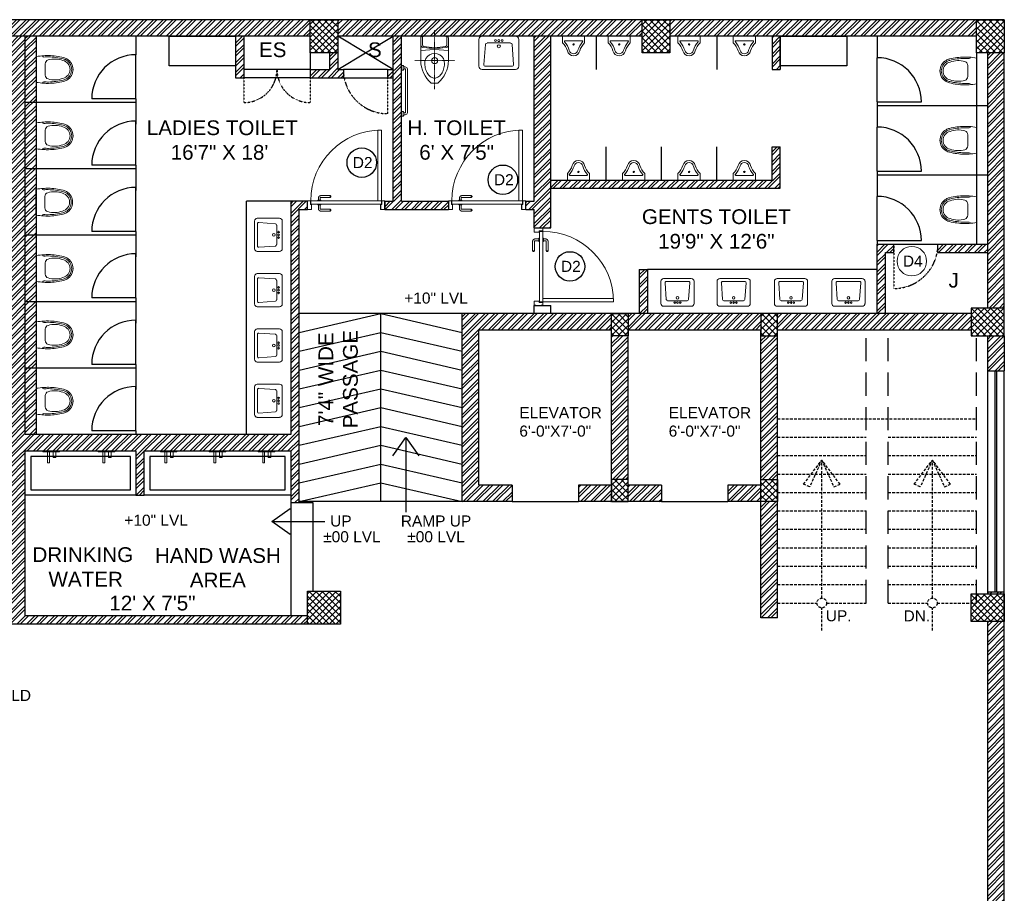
# Model space of a CAD drawing. Header units: inches. Extents: x 105152 to 158499, y 12149 to 30915.
# Tile 102 of 256: x 128250 to 128784, y 17878 to 18352. Entities that reach past the tile are written whole.
import ezdxf

# ---------------------------------------------------------------- set-up
doc = ezdxf.new("R2010")
doc.units = ezdxf.units.IN
doc.header["$MEASUREMENT"] = 0
doc.linetypes.add('CENTER', pattern=[50.8, 31.75, -6.35, 6.35, -6.35])
doc.linetypes.add('HIDDEN', pattern=[0.375, 0.25, -0.125])
doc.layers.add('PD_025_TEXT', color=61, linetype='Continuous')
doc.layers.add('PD_BASE', color=8, linetype='Continuous', transparency=0.5)
doc.layers.add('PD_DOOR', color=42, linetype='Continuous', lineweight=25)
doc.styles.get("Standard").update_dxf_attribs({"font": 'arial.ttf', "height": 6})
doc.styles.add('style1', font='arial.ttf', dxfattribs={"height": 500})
doc.styles.add('STYLE3', font='romans.shx', dxfattribs={"height": 4})
doc.dimstyles.new('ISO-10', dxfattribs={"dimtxt": 6, "dimasz": 0.5, "dimexe": 1.25, "dimexo": 0.625, "dimtad": 1, "dimtoh": 1, "dimdec": 1, "dimlunit": 4, "dimtxsty": 'Standard', "dimblk": 'ARCHTICK', "dimcen": 2.5, "dimclrt": 3, "dimadec": 0, "dimazin": 0, "dimtfac": 1, "dimtdec": 1, "dimtmove": 1, "dimatfit": 3, "dimfxl": 1, "dimarcsym": 0})
pattern_1 = [(45, (154797.4604, 36231.8138), (-2.65165043, 2.65165043), []), (45, (154799.228, 36231.8138), (-2.65165043, 2.65165043), [])]
pattern_2 = [(45, (273111.2745, 44121.918), (-1.767766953, 1.767766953), []), (135, (273111.2745, 44121.918), (-1.767766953, -1.767766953), [])]

# ---------------------------------------------------------------- blocks, each defined once
blk = doc.blocks.new('door 1')
at = {"layer": 'PD_DOOR', "color": 251, "lineweight": 5}
for p, q in [((159756, 15338), (159696, 15338)), ((159696, 15338), (159696, 15313)), ((159696, 15313), (159696, 15338)), ((159696, 15338), (159756, 15338)), ((159696, 15213), (159696, 15338)), ((159696, 15313), (159698, 15313)), ((159698, 15313), (159696, 15313)), ((159698, 15313), (159698, 15336)), ((159698, 15336), (159754, 15336)), ((159754, 15336), (159698, 15336)), ((159698, 15336), (159698, 15313)), ((159754, 15268), (159739, 15268)), ((159739, 15268), (159739, 15215)), ((159739, 15215), (159739, 15268)), ((159739, 15268), (159754, 15268)), ((159741, 15213), (159741, 15266)), ((159741, 15266), (159756, 15266)), ((159756, 15266), (159741, 15266)), ((159741, 15266), (159741, 15213)), ((160748, 15263), (159744, 15263)), ((159744, 15263), (159744, 15213)), ((160748, 15263), (159744, 15263)), ((159744, 15263), (159744, 15213)), ((159754, 15336), (159754, 15268)), ((159754, 15268), (159754, 15336)), ((159756, 15266), (159756, 15338)), ((159756, 15338), (159756, 15266)), ((160473, 15356), (160473, 15360)), ((160473, 15360), (160473, 15356)), ((160603, 15360), (160473, 15360)), ((160473, 15360), (160473, 15336)), ((160473, 15360), (160473, 15360)), ((160473, 15335), (160473, 15360)), ((160473, 15335), (160473, 15339)), ((160473, 15339), (160473, 15335)), ((160473, 15336), (160473, 15335)), ((160473, 15335), (160603, 15335)), ((160605, 15273), (160605, 15263)), ((160622, 15273), (160605, 15273)), ((160605, 15273), (160622, 15273)), ((160650, 15263), (160605, 15263)), ((160605, 15263), (160650, 15263)), ((160615, 15323), (160615, 15273)), ((160640, 15273), (160615, 15273)), ((160615, 15273), (160622, 15273)), ((160618, 15268), (160618, 15263)), ((160638, 15268), (160618, 15268)), ((160618, 15268), (160638, 15268)), ((160638, 15263), (160618, 15263)), ((160618, 15263), (160638, 15263)), ((160622, 15273), (160625, 15273)), ((160625, 15273), (160628, 15273)), ((160628, 15273), (160631, 15273)), ((160628, 15273), (160650, 15273)), ((160631, 15273), (160634, 15273)), ((160634, 15273), (160640, 15273)), ((160650, 15273), (160634, 15273)), ((160638, 15263), (160638, 15268)), ((160640, 15273), (160640, 15323)), ((160650, 15263), (160650, 15273)), ((160796, 15338), (160736, 15338)), ((160736, 15338), (160736, 15266)), ((160736, 15266), (160736, 15338)), ((160736, 15338), (160796, 15338)), ((160736, 15266), (160751, 15266)), ((160751, 15266), (160736, 15266)), ((160738, 15268), (160738, 15336)), ((160738, 15336), (160794, 15336)), ((160794, 15336), (160738, 15336)), ((160738, 15336), (160738, 15268)), ((160753, 15268), (160738, 15268)), ((160738, 15268), (160753, 15268)), ((160748, 15213), (160748, 15263)), ((160748, 15263), (160748, 15213)), ((160751, 15266), (160751, 15213)), ((160751, 15213), (160751, 15266)), ((160753, 15215), (160753, 15268)), ((160753, 15268), (160753, 15215)), ((160794, 15336), (160794, 15313)), ((160794, 15313), (160794, 15336)), ((160794, 15313), (160796, 15313)), ((160796, 15313), (160794, 15313)), ((160796, 15313), (160796, 15338)), ((160796, 15338), (160796, 15313)), ((160796, 15338), (160796, 15213)), ((159698, 15238), (159696, 15238)), ((159696, 15238), (159696, 15213)), ((159696, 15213), (159696, 15238)), ((159696, 15238), (159698, 15238)), ((159696, 15213), (159741, 15213)), ((159741, 15213), (159696, 15213)), ((159696, 15213), (159744, 15213)), ((159744, 15213), (159696, 15213)), ((159698, 15215), (159698, 15238)), ((159698, 15238), (159698, 15215)), ((159739, 15215), (159698, 15215)), ((159698, 15215), (159739, 15215)), ((159794, 15213), (159744, 15213)), ((159744, 15213), (159744, 14209)), ((159744, 15213), (160748, 15213)), ((159744, 15213), (159794, 15213)), ((159744, 15213), (159794, 15213)), ((159794, 15213), (159744, 15213)), ((159794, 14209), (159794, 15213)), ((159794, 15213), (160748, 15213)), ((159794, 15213), (160748, 15213)), ((160748, 15213), (159794, 15213)), ((160473, 15165), (160473, 15161)), ((160473, 15161), (160473, 15165)), ((160603, 15165), (160473, 15165)), ((160473, 15165), (160473, 15141)), ((160473, 15165), (160473, 15165)), ((160473, 15140), (160473, 15165)), ((160473, 15144), (160473, 15140)), ((160473, 15140), (160473, 15144)), ((160473, 15141), (160473, 15140)), ((160473, 15140), (160603, 15140)), ((160605, 15213), (160605, 15203)), ((160605, 15213), (160650, 15213)), ((160639, 15213), (160605, 15213)), ((160605, 15203), (160650, 15203)), ((160650, 15203), (160605, 15203)), ((160615, 15203), (160615, 15178)), ((160615, 15203), (160640, 15203)), ((160640, 15203), (160615, 15203)), ((160618, 15213), (160618, 15208)), ((160618, 15213), (160638, 15213)), ((160618, 15213), (160618, 15213)), ((160638, 15213), (160618, 15213)), ((160618, 15208), (160638, 15208)), ((160638, 15208), (160618, 15208)), ((160638, 15208), (160638, 15213)), ((160650, 15213), (160639, 15213)), ((160640, 15178), (160640, 15203)), ((160650, 15203), (160650, 15213)), ((160748, 15213), (160796, 15213)), ((160796, 15213), (160748, 15213)), ((160751, 15213), (160796, 15213)), ((160796, 15213), (160751, 15213)), ((160794, 15215), (160753, 15215)), ((160753, 15215), (160794, 15215)), ((160796, 15238), (160794, 15238)), ((160794, 15238), (160794, 15215)), ((160794, 15215), (160794, 15238)), ((160794, 15238), (160796, 15238)), ((160796, 15213), (160796, 15238)), ((160796, 15238), (160796, 15213)), ((159744, 14209), (159794, 14209))]:
    blk.add_line(p, q, dxfattribs=at)
at = {"layer": 'PD_DOOR', "color": 251, "lineweight": 5, "flags": 128}
for points in [[(160460, 15348), (160460, 15348), (160460, 15349), (160461, 15349), (160461, 15350), (160461, 15350), (160461, 15351), (160461, 15351), (160461, 15352), (160461, 15352), (160461, 15353), (160462, 15353), (160462, 15353), (160462, 15354), (160462, 15354), (160463, 15355), (160463, 15355), (160463, 15356), (160464, 15356), (160464, 15356), (160464, 15357), (160465, 15357), (160465, 15357), (160465, 15358), (160466, 15358), (160466, 15358), (160467, 15358), (160467, 15359), (160467, 15359), (160468, 15359), (160468, 15359), (160469, 15359), (160469, 15360), (160470, 15360), (160470, 15360), (160471, 15360), (160471, 15360), (160472, 15360), (160472, 15360), (160473, 15360), (160473, 15360)], [(160473, 15335), (160472, 15335), (160472, 15335), (160471, 15335), (160471, 15335), (160470, 15335), (160470, 15336), (160469, 15336), (160469, 15336), (160469, 15336), (160468, 15336), (160468, 15336), (160467, 15337), (160467, 15337), (160466, 15337), (160466, 15337), (160465, 15338), (160465, 15338), (160465, 15338), (160464, 15339), (160464, 15339), (160464, 15339), (160463, 15340), (160463, 15340), (160463, 15340), (160462, 15341), (160462, 15341), (160462, 15342), (160462, 15342), (160461, 15343), (160461, 15343), (160461, 15344), (160461, 15344), (160461, 15345), (160461, 15345), (160461, 15346), (160461, 15346), (160460, 15347), (160460, 15347), (160460, 15348), (160460, 15348)], [(160640, 15323), (160640, 15324), (160640, 15326), (160640, 15327), (160640, 15329), (160640, 15330), (160639, 15332), (160639, 15333), (160639, 15334), (160638, 15336), (160637, 15337), (160637, 15339), (160636, 15340), (160635, 15341), (160635, 15343), (160634, 15344), (160633, 15345), (160632, 15346), (160631, 15347), (160630, 15348), (160629, 15350), (160628, 15351), (160627, 15352), (160626, 15352), (160624, 15353), (160623, 15354), (160622, 15355), (160621, 15356), (160619, 15356), (160618, 15357), (160617, 15358), (160615, 15358), (160614, 15359), (160612, 15359), (160611, 15359), (160609, 15360), (160608, 15360), (160606, 15360), (160605, 15360), (160603, 15360), (160603, 15360)], [(160603, 15335), (160603, 15335), (160604, 15335), (160604, 15335), (160605, 15335), (160605, 15335), (160606, 15335), (160606, 15335), (160607, 15335), (160607, 15334), (160608, 15334), (160608, 15334), (160609, 15334), (160609, 15333), (160610, 15333), (160610, 15333), (160610, 15333), (160611, 15332), (160611, 15332), (160612, 15332), (160612, 15331), (160612, 15331), (160613, 15331), (160613, 15330), (160613, 15330), (160613, 15329), (160614, 15329), (160614, 15329), (160614, 15328), (160614, 15328), (160615, 15327), (160615, 15327), (160615, 15326), (160615, 15326), (160615, 15325), (160615, 15325), (160615, 15324), (160615, 15324), (160615, 15323), (160615, 15323), (160615, 15323)], [(160460, 15153), (160460, 15153), (160460, 15154), (160461, 15154), (160461, 15155), (160461, 15155), (160461, 15156), (160461, 15156), (160461, 15157), (160461, 15157), (160461, 15158), (160462, 15158), (160462, 15158), (160462, 15159), (160462, 15159), (160463, 15160), (160463, 15160), (160463, 15161), (160464, 15161), (160464, 15161), (160464, 15162), (160465, 15162), (160465, 15162), (160465, 15163), (160466, 15163), (160466, 15163), (160467, 15163), (160467, 15164), (160467, 15164), (160468, 15164), (160468, 15164), (160469, 15164), (160469, 15165), (160470, 15165), (160470, 15165), (160471, 15165), (160471, 15165), (160472, 15165), (160472, 15165), (160473, 15165), (160473, 15165)], [(160473, 15140), (160472, 15140), (160472, 15140), (160471, 15140), (160471, 15140), (160470, 15140), (160470, 15141), (160469, 15141), (160469, 15141), (160469, 15141), (160468, 15141), (160468, 15141), (160467, 15142), (160467, 15142), (160466, 15142), (160466, 15142), (160465, 15143), (160465, 15143), (160465, 15143), (160464, 15144), (160464, 15144), (160464, 15144), (160463, 15145), (160463, 15145), (160463, 15145), (160462, 15146), (160462, 15146), (160462, 15147), (160462, 15147), (160461, 15148), (160461, 15148), (160461, 15149), (160461, 15149), (160461, 15150), (160461, 15150), (160461, 15151), (160461, 15151), (160460, 15152), (160460, 15152), (160460, 15153), (160460, 15153)], [(160603, 15140), (160604, 15140), (160606, 15140), (160607, 15140), (160609, 15141), (160610, 15141), (160612, 15141), (160613, 15142), (160615, 15142), (160616, 15143), (160618, 15143), (160619, 15144), (160620, 15144), (160622, 15145), (160623, 15146), (160624, 15147), (160625, 15148), (160627, 15148), (160628, 15149), (160629, 15150), (160630, 15152), (160631, 15153), (160632, 15154), (160633, 15155), (160634, 15156), (160634, 15157), (160635, 15159), (160636, 15160), (160637, 15161), (160637, 15163), (160638, 15164), (160638, 15165), (160639, 15167), (160639, 15168), (160640, 15170), (160640, 15171), (160640, 15173), (160640, 15174), (160640, 15176), (160640, 15177), (160640, 15178)], [(160615, 15178), (160615, 15177), (160615, 15177), (160615, 15176), (160615, 15176), (160615, 15175), (160615, 15175), (160615, 15174), (160615, 15174), (160615, 15173), (160614, 15173), (160614, 15172), (160614, 15172), (160614, 15171), (160614, 15171), (160613, 15171), (160613, 15170), (160613, 15170), (160612, 15169), (160612, 15169), (160612, 15169), (160611, 15168), (160611, 15168), (160611, 15168), (160610, 15167), (160610, 15167), (160609, 15167), (160609, 15167), (160608, 15166), (160608, 15166), (160607, 15166), (160607, 15166), (160607, 15166), (160606, 15166), (160606, 15165), (160605, 15165), (160605, 15165), (160604, 15165), (160604, 15165), (160603, 15165), (160603, 15165)]]:
    blk.add_lwpolyline(points, dxfattribs=at)
at = {"layer": 'PD_DOOR', "color": 251, "lineweight": 5}
blk.add_arc((159744, 15213), 1004, 270, 0, dxfattribs=at)
blk = doc.blocks.new('DOOR1')
at = {"color": 251, "xscale": 0.03818181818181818, "yscale": 0.03818181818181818, "zscale": 0.03818181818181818, "rotation": 90}
blk.add_blockref('door 1', (-2370.94, -8406.75), dxfattribs=at)
blk = doc.blocks.new('A$C24556D30')
at = {"color": 251, "lineweight": 5}
for p, q in [((170, 400), (170, 20)), ((300, 210), (300, 292)), ((300, 210), (300, 128))]:
    blk.add_line(p, q, dxfattribs=at)
for points in [[(280, 413, 0.02753), (170, 400, 0.02753)], [(300, 210), (300, 290, 0.704392)], [(570, 386, 0.054905), (350, 415, 0.054905)], [(565, 366, 0.054905), (350, 395, 0.054905)], [(300, 210), (300, 130, -0.704392)], [(170, 20, 0.02753), (280, 7, 0.02753)], [(565, 54, -0.054905), (350, 25, -0.054905)], [(570, 34, -0.054905), (350, 5, -0.054905)]]:
    blk.add_lwpolyline(points, format="xyb", dxfattribs=at)
for centre, radius, start, end in [((280, 413), 20, 184.5905, 273.8823), ((350, -585), 1000, 90, 94.0204), ((350, -585), 980, 90, 94.0204), ((360, 292), 60, 105.9249, 180), ((439, 15), 348, 69.701, 105.9249), ((530, 210), 135, 0, 77.2425), ((530, 210), 160, 60, 77.2425), ((530, 210), 180, 60, 77.2425), ((530, 210), 160, 0, 60), ((530, 210), 180, 0, 60), ((530, 210), 135, 282.7575, 0), ((530, 210), 160, 300, 0), ((530, 210), 180, 300, 0), ((280, 7), 20, 86.1177, 175.4095), ((350, 1005), 1000, 265.9796, 270), ((350, 1005), 980, 265.9796, 270), ((360, 128), 60, 180, 254.0751), ((439, 405), 348, 254.0751, 290.299), ((530, 210), 160, 282.7575, 300), ((530, 210), 180, 282.7575, 300)]:
    blk.add_arc(centre, radius, start, end, dxfattribs=at)
blk = doc.blocks.new('LV')
at = {"color": 251, "lineweight": 5}
for p, q in [((-305, 51), (-305, 459)), ((-254, 510), (254, 510)), ((-201, 458), (203, 458)), ((305, 459), (305, 51)), ((-205, 127), (-226, 431)), ((228, 431), (205, 127)), ((254, 0), (-254, 0)), ((180, 103), (-180, 103))]:
    blk.add_line(p, q, dxfattribs=at)
for centre, radius in [((0, 154), 23.6), ((-51, 67), 14.4), ((0, 67), 15.3), ((51, 67), 14.4)]:
    blk.add_circle(centre, radius, dxfattribs=at)
for centre, radius, start, end in [((-254, 459), 50.8, 90, 180), ((-201, 433), 25.4, 90, 184.2016), ((203, 433), 25.4, 355.4179, 90), ((254, 459), 50.8, 0, 90), ((-254, 51), 50.8, 180, 270), ((-180, 129), 25.4, 184.2016, 270), ((180, 129), 25.4, 270, 355.4179), ((254, 51), 50.8, 270, 0)]:
    blk.add_arc(centre, radius, start, end, dxfattribs=at)
blk = doc.blocks.new('A$C33087201')
at = {"color": 251, "lineweight": 5}
for p, q in [((0, 290), (165, 290)), ((0, 290), (0, 193)), ((38, 221), (292, 221)), ((330, 290), (165, 290)), ((330, 290), (330, 193))]:
    blk.add_line(p, q, dxfattribs=at)
blk.add_circle((165, 168), 10.4, dxfattribs=at)
for centre, radius, start, end in [((-216, -16), 301, 16.9059, 44.1446), ((38, 211), 10, 90, 221.8242), ((-216, -16), 331, 16.9059, 41.8242), ((546, -16), 331, 138.1758, 163.0941), ((546, -16), 301, 135.8554, 163.0941), ((292, 211), 10, 318.1758, 90), ((165, 96), 96.2, 195.0681, 270.0943), ((165, 96), 66.2, 195.0681, 270.0943), ((165, 96), 66.2, 269.9057, 344.9319), ((165, 96), 96.2, 269.9057, 344.9319)]:
    blk.add_arc(centre, radius, start, end, dxfattribs=at)
blk = doc.blocks.new('XI')
at = {"color": 251, "linetype": 'CENTER', "lineweight": 5, "ltscale": 0.2}
for points in [[(-370, 300), (-370, -300)], [(-802, 0), (95, 0)]]:
    blk.add_lwpolyline(points, dxfattribs=at)
at = {"color": 251, "lineweight": 5}
for points in [[(-134, -210), (-370, -210, -0.218492), (-710, -50), (-710, 50, -0.218492), (-370, 210), (-134, 210)], [(0, 170, 0.414214), (-15, 185), (-131, 185, 0.379919), (-156, 163), (-175, 0), (-156, -163, 0.379919), (-131, -185), (-15, -185, 0.414214), (0, -170)]]:
    blk.add_lwpolyline(points, format="xyb", dxfattribs=at)
for points in [[(-418, 150, -1.051391), (-418, -150, -0.060335), (-499, -137, -0.081386), (-571, -103, -0.106971), (-621, -50, -0.136416), (-635, 0, -0.136416), (-621, 50, -0.106971), (-571, 103, -0.081386), (-499, 137, -0.060335)], [(0, -185), (0, 185, 0.414214), (-25, 210), (-134, 210, 0.379919), (-169, 179), (-176, 118, 0.059314), (-176, -118), (-169, -179, 0.379919), (-134, -210), (-25, -210, 0.414214)]]:
    blk.add_lwpolyline(points, format="xyb", close=True, dxfattribs=at)
blk.add_lwpolyline([(-215, 210), (-200, 0), (-215, -210)], dxfattribs=at)
blk.add_circle((-370, 0), 45, dxfattribs=at)
blk = doc.blocks.new('A$C07EA312C')
at = {"color": 251, "lineweight": 5}
for points in [[(0, 550), (0, 500), (10, 500, 0.414214), (20, 510), (20, 540, 0.414214), (10, 550)], [(0, 50), (0, 0), (10, 0, 0.414214), (20, 10), (20, 40, 0.414214), (10, 50)]]:
    blk.add_lwpolyline(points, format="xyb", close=True, dxfattribs=at)
for points in [[(20, 15), (35, 15, 0.414214), (60, 40), (60, 510, 0.414214), (35, 535), (20, 535)], [(20, 35), (35, 35, 0.414214), (40, 40), (40, 510, 0.414214), (35, 515), (20, 515)]]:
    blk.add_lwpolyline(points, format="xyb", dxfattribs=at)
blk = doc.blocks.new('ta0p3456')
at = {"color": 251, "lineweight": 5, "ltscale": 12}
for points in [[(-4.5, 0), (4.5, 0), (4.5, -0.5), (-4.5, -0.5)], [(-1, -0.5), (-1, -6.5), (-2, -6.5), (-2, -0.5)], [(2.5, -0.5), (2.5, -3.5), (1, -3.5), (1, -0.5)]]:
    blk.add_lwpolyline(points, close=True, dxfattribs=at)
blk = doc.blocks.new('D4')
at = {"layer": 'PD_DOOR', "lineweight": 5}
blk.add_circle((0, 0), 8, dxfattribs=at)
at = {"layer": 'PD_DOOR', "insert": (-4.87, 3.03), "char_height": 6, "width": 47.1418, "attachment_point": 1}
blk.add_mtext('D4', dxfattribs=at)
blk = doc.blocks.new('_ArchTick')
at = {"color": 0, "linetype": 'ByBlock', "const_width": 0.15}
blk.add_lwpolyline([(-0.5, -0.5), (0.5, 0.5)], dxfattribs=at)

msp = doc.modelspace()

# ---------------------------------------------------------------- hatches: boundary and pattern name
at = {"layer": 'PD_BASE'}
h = msp.add_hatch(dxfattribs=at)
h.set_pattern_fill('ANSI32', color=256, scale=10)
h.set_pattern_definition([(45, (127673.841, 17518.1774), (-2.65165, 2.65165), []), (45, (127675.6088, 17518.1774), (-2.65165, 2.65165), [])])
h.paths.add_polyline_path([(127676.99, 17560.93), (127667.99, 17560.93), (127667.99, 17479.43), (127676.99, 17479.43)])
h.paths.add_polyline_path([(128038.49, 17413.43), (127868.99, 17413.43), (127868.99, 17404.43), (128038.49, 17404.43)])
h.paths.add_polyline_path([(128222.99, 17413.43), (128053.49, 17413.43), (128053.49, 17404.43), (128222.99, 17404.43)])
h.paths.add_polyline_path([(127676.99, 18277.43), (127667.99, 18277.43), (127667.99, 18195.93), (127676.99, 18195.93)])
h.paths.add_polyline_path([(127676.99, 18180.93), (127667.99, 18180.93), (127667.99, 18040.93), (127676.99, 18040.93)])
h.paths.add_polyline_path([(127676.99, 18025.93), (127667.99, 18025.93), (127667.99, 17885.93), (127676.99, 17885.93)])
h.paths.add_polyline_path([(127676.99, 17870.93), (127667.99, 17870.93), (127667.99, 17730.93), (127676.99, 17730.93)])
h.paths.add_polyline_path([(127676.99, 17715.93), (127667.99, 17715.93), (127667.99, 17575.93), (127676.99, 17575.93)])
h.paths.add_polyline_path([(128768.99, 18352.43), (128602.49, 18352.43), (128602.49, 18343.43), (128768.99, 18343.43)])
h.paths.add_polyline_path([(128587.49, 18352.43), (128422.49, 18352.43), (128422.49, 18343.43), (128587.49, 18343.43)])
h.paths.add_polyline_path([(128407.49, 18352.43), (128237.99, 18352.43), (128237.99, 18343.43), (128407.49, 18343.43)])
h.paths.add_polyline_path([(128222.99, 18352.43), (128053.49, 18352.43), (128053.49, 18343.43), (128222.99, 18343.43)])
h.paths.add_polyline_path([(127853.99, 18352.43), (127742.99, 18352.43), (127742.99, 18343.43), (127853.99, 18343.43)])
h.paths.add_polyline_path([(127727.99, 18352.43), (127667.99, 18352.43), (127667.99, 18292.43), (127676.99, 18292.43), (127676.99, 18343.43), (127727.99, 18343.43)])
h.paths.add_polyline_path([(127676.99, 17464.43), (127667.99, 17464.43), (127667.99, 17404.43), (127727.99, 17404.43), (127727.99, 17413.43), (127676.99, 17413.43)])
h.paths.add_polyline_path([(127853.99, 17413.43), (127742.99, 17413.43), (127742.99, 17404.43), (127853.99, 17404.43)])
h.paths.add_polyline_path([(128262.74, 17413.43), (128237.99, 17413.43), (128237.99, 17404.43), (128262.74, 17404.43)])
h.paths.add_polyline_path([(128407.49, 17413.43), (128382.74, 17413.43), (128382.74, 17404.43), (128407.49, 17404.43)])
h.paths.add_polyline_path([(128444.99, 17413.43), (128422.49, 17413.43), (128422.49, 17404.43), (128444.99, 17404.43)])
h.paths.add_polyline_path([(128587.49, 17413.43), (128564.99, 17413.43), (128564.99, 17404.43), (128587.49, 17404.43)])
h.paths.add_polyline_path([(128624.99, 17413.43), (128602.49, 17413.43), (128602.49, 17404.43), (128624.99, 17404.43)])
h.paths.add_polyline_path([(128768.99, 17413.43), (128744.99, 17413.43), (128744.99, 17404.43), (128768.99, 17404.43)])
h.paths.add_polyline_path([(128783.99, 17422.43), (128774.99, 17422.43)])
h.paths.add_polyline_path([(128783.99, 17560.93), (128774.99, 17560.93), (128774.99, 17422.43), (128783.99, 17422.43)])
h.paths.add_polyline_path([(128783.99, 17715.93), (128774.99, 17715.93), (128774.99, 17575.93), (128783.99, 17575.93)])
h.paths.add_polyline_path([(128783.99, 18025.93), (128774.99, 18025.93), (128774.99, 17730.93), (128783.99, 17730.93)])
h.paths.add_polyline_path([(128783.99, 18334.43), (128774.99, 18334.43), (128774.99, 18195.93), (128783.99, 18195.93)])
h.paths.add_polyline_path([(128765.99, 18192.93), (128660.99, 18192.93), (128660.99, 18183.93), (128765.99, 18183.93)])
h.paths.add_polyline_path([(128660.99, 18180.93), (128651.99, 18180.93), (128651.99, 18102.93), (128660.99, 18102.93)])
h.paths.add_polyline_path([(128651.99, 18192.93), (128579.99, 18192.93), (128579.99, 18183.93), (128651.99, 18183.93)])
h.paths.add_polyline_path([(128579.99, 18180.93), (128570.99, 18180.93), (128570.99, 18102.93), (128579.99, 18102.93)])
h.paths.add_polyline_path([(128570.99, 18192.93), (128489.99, 18192.93), (128489.99, 18090.93), (128516.99, 18090.93), (128516.99, 18099.93), (128498.99, 18099.93), (128498.99, 18183.93), (128570.99, 18183.93)])
h.paths.add_polyline_path([(128570.99, 18099.93), (128552.99, 18099.93), (128552.99, 18090.93), (128570.99, 18090.93)], flags=17)
h.paths.add_polyline_path([(128597.99, 18099.93), (128579.99, 18099.93), (128579.99, 18090.93), (128597.99, 18090.93)])
h.paths.add_polyline_path([(128651.99, 18099.93), (128633.99, 18099.93), (128633.99, 18090.93), (128651.99, 18090.93)])
h.paths.add_polyline_path([(128660.99, 18090.93), (128651.99, 18090.93), (128651.99, 18027.93), (128660.99, 18027.93)])
h.paths.add_polyline_path([(128783.99, 18041.93), (128774.99, 18041.93), (128774.99, 18040.93), (128783.99, 18040.93)])
h.paths.add_polyline_path([(128783.99, 18180.93), (128774.99, 18180.93), (128774.99, 18161.93), (128783.99, 18161.93)])
h.paths.add_polyline_path([(127905.74, 18343.43), (127905.74, 18352.43), (127868.99, 18352.43), (127868.99, 18343.43)])
h.paths.add_polyline_path([(128001.74, 18352.43), (128001.74, 18343.43), (128038.49, 18343.43), (128038.49, 18352.43)])
h = msp.add_hatch(dxfattribs=at)
h.set_pattern_fill('ANSI37', color=256, scale=20)
h.set_pattern_definition(pattern_2)
h.paths.add_polyline_path([(128422.49, 18352.43), (128407.49, 18352.43), (128407.49, 18334.43), (128422.49, 18334.43)])
h = msp.add_hatch(dxfattribs=at)
h.set_pattern_fill('ANSI37', color=256, scale=20)
h.set_pattern_definition(pattern_2)
h.paths.add_polyline_path([(128602.49, 18352.43), (128587.49, 18352.43), (128587.49, 18334.43), (128602.49, 18334.43)])
h = msp.add_hatch(dxfattribs=at)
h.set_pattern_fill('ANSI37', color=256, scale=20)
h.set_pattern_definition(pattern_2)
h.paths.add_polyline_path([(128783.99, 18352.43), (128768.99, 18352.43), (128768.99, 18334.43), (128783.99, 18334.43)])
h = msp.add_hatch(dxfattribs=at)
h.set_pattern_fill('ANSI32', color=256, scale=10)
h.set_pattern_definition([(45, (128233.2206, 18110.045), (-2.65165, 2.65165), []), (45, (128234.9884, 18110.045), (-2.65165, 2.65165), [])])
h.paths.add_polyline_path([(128243.99, 18112.13), (128200.74, 18112.13), (128200.74, 18107.63), (128243.99, 18107.63)])
h.paths.add_polyline_path([(128158.74, 18112.13), (128115.49, 18112.13), (128115.49, 18107.63), (128158.74, 18107.63)], flags=17)
h.paths.add_polyline_path([(128243.99, 18028.93), (128243.99, 18024.43), (128405.99, 18024.43), (128405.99, 18028.93), (128252.99, 18028.93), (128252.99, 18118.43), (128312.99, 18118.43), (128312.99, 18094.43), (128317.49, 18094.43), (128317.49, 18118.43), (128396.99, 18118.43), (128396.99, 18090.43), (128401.49, 18090.43), (128401.49, 18249.43), (128405.99, 18249.43), (128405.99, 18253.93), (128396.99, 18253.93), (128396.99, 18127.43), (128252.99, 18127.43), (128252.99, 18343.43), (128243.99, 18343.43)])
h.paths.add_polyline_path([(128188.49, 18019.49), (128192.99, 18019.49), (128192.99, 18024.43), (128201.99, 18024.43), (128201.99, 18028.93), (128115.49, 18028.93), (128115.49, 18184.43), (128036.99, 18184.43), (128036.99, 18179.93), (128110.99, 18179.93), (128110.99, 18028.93), (128054.99, 18028.93), (128054.99, 18024.43), (128188.49, 18024.43)])
h = msp.add_hatch(dxfattribs=at)
h.set_pattern_fill('ANSI32', color=256, scale=10)
h.set_pattern_definition(pattern_1)
h.paths.add_polyline_path([(128258.99, 18343.43), (128252.99, 18343.43), (128252.99, 18307.43), (128258.99, 18307.43)])
h.paths.add_polyline_path([(128258.99, 18307.43), (128252.99, 18307.43), (128252.99, 18271.43), (128258.99, 18271.43)])
h.paths.add_polyline_path([(128252.99, 18271.43), (128252.99, 18235.43), (128258.99, 18235.43), (128258.99, 18271.43)])
h.paths.add_polyline_path([(128258.99, 18235.43), (128252.99, 18235.43), (128252.99, 18199.43), (128258.99, 18199.43)])
h.paths.add_polyline_path([(128258.99, 18199.43), (128252.99, 18199.43), (128252.99, 18163.43), (128258.99, 18163.43)])
h.paths.add_polyline_path([(128258.99, 18163.43), (128252.99, 18163.43), (128252.99, 18127.43), (128258.99, 18127.43)])
h.paths.add_polyline_path([(128537.99, 18343.43), (128528.99, 18343.43), (128528.99, 18253.93), (128524.49, 18253.93), (128524.49, 18249.43), (128528.99, 18249.43), (128528.99, 18239.43), (128537.99, 18239.43)])
h.paths.add_polyline_path([(128456.99, 18343.43), (128452.49, 18343.43), (128452.49, 18253.93), (128447.99, 18253.93), (128447.99, 18249.43), (128482.49, 18249.43), (128482.49, 18253.93), (128456.99, 18253.93)])
h.paths.add_polyline_path([(128452.49, 18325.43), (128449.49, 18325.43), (128449.49, 18320.93), (128452.49, 18320.93)], flags=17)
h.paths.add_polyline_path([(128425.49, 18325.43), (128422.49, 18325.43), (128422.49, 18334.43), (128417.99, 18334.43), (128417.99, 18325.43), (128407.49, 18325.43), (128407.49, 18320.93), (128425.49, 18320.93)])
h.paths.add_polyline_path([(128371.49, 18343.43), (128366.99, 18343.43), (128366.99, 18327.43), (128366.99, 18320.93), (128371.49, 18320.93), (128371.49, 18325.43)])
h.paths.add_polyline_path([(128662.49, 18343.43), (128657.99, 18343.43), (128657.99, 18325.43), (128662.49, 18325.43)])
h = msp.add_hatch(dxfattribs=at)
h.set_pattern_fill('ANSI32', color=256, scale=10)
h.set_pattern_definition(pattern_1)
h.paths.add_polyline_path([(128590.49, 18216.93), (128585.99, 18216.93), (128585.99, 18192.93), (128590.49, 18192.93)])
h.paths.add_polyline_path([(128723.99, 18230.55), (128714.99, 18230.55), (128714.99, 18192.93), (128719.49, 18192.93), (128719.49, 18226.05), (128723.99, 18226.05)])
h.paths.add_polyline_path([(128774.99, 18230.55), (128747.99, 18230.55), (128747.99, 18226.05), (128774.99, 18226.05)])
h.paths.add_polyline_path([(128662.49, 18283.43), (128657.99, 18283.43), (128657.99, 18265.43), (128537.99, 18265.43), (128537.99, 18260.93), (128662.49, 18260.93)])
h = msp.add_hatch(dxfattribs=at)
h.set_pattern_fill('ANSI37', color=256, scale=20)
h.set_pattern_definition(pattern_2)
h.paths.add_polyline_path([(128783.99, 18180.93), (128783.99, 18195.93), (128765.99, 18195.93), (128765.99, 18180.93)])
h = msp.add_hatch(dxfattribs=at)
h.set_pattern_fill('ANSI37', color=256, scale=20)
h.set_pattern_definition(pattern_2)
h.paths.add_polyline_path([(128660.99, 18180.93), (128660.99, 18192.93), (128651.99, 18192.93), (128651.99, 18180.93)])
h.paths.add_polyline_path([(128579.99, 18180.93), (128579.99, 18192.93), (128570.99, 18192.93), (128570.99, 18180.93)])
h.paths.add_polyline_path([(128579.99, 18090.93), (128579.99, 18102.93), (128570.99, 18102.93), (128570.99, 18090.93)])
h.paths.add_polyline_path([(128660.99, 18102.93), (128651.99, 18102.93), (128651.99, 18090.93), (128660.99, 18090.93)])
h = msp.add_hatch(dxfattribs=at)
h.set_pattern_fill('ANSI37', color=256, scale=20)
h.set_pattern_definition(pattern_2)
h.paths.add_polyline_path([(128423.99, 18042.43), (128423.99, 18024.43), (128405.99, 18024.43), (128405.99, 18042.43)])
h = msp.add_hatch(dxfattribs=at)
h.set_pattern_fill('ANSI37', color=256, scale=20)
h.set_pattern_definition(pattern_2)
h.paths.add_polyline_path([(128783.99, 18040.93), (128783.99, 18025.93), (128765.99, 18025.93), (128765.99, 18040.93)])

# ---------------------------------------------------------------- linework, layer by layer
at = {"layer": 'PD_BASE', "lineweight": 30}
for p, q in [((128783.99, 18352.43), (128001.74, 18352.43)), ((128407.49, 18343.43), (128237.99, 18343.43)), ((128258.99, 18127.43), (128258.99, 18343.43)), ((128366.99, 18343.43), (128366.99, 18320.93)), ((128371.49, 18343.43), (128371.49, 18320.93)), ((128587.49, 18343.43), (128422.49, 18343.43)), ((128456.99, 18253.93), (128456.99, 18343.43)), ((128528.99, 18253.93), (128528.99, 18343.43)), ((128768.99, 18343.43), (128602.48, 18343.43)), ((128657.99, 18343.43), (128657.99, 18325.43)), ((128662.49, 18343.43), (128662.49, 18325.43)), ((128417.99, 18334.43), (128417.99, 18325.43)), ((128422.49, 18334.43), (128422.49, 18325.43)), ((128768.99, 18334.43), (128768.99, 18230.55)), ((128407.49, 18325.43), (128417.99, 18325.43)), ((128407.49, 18325.43), (128407.49, 18320.93)), ((128422.49, 18325.43), (128425.49, 18325.43)), ((128425.49, 18325.43), (128425.49, 18320.93)), ((128449.49, 18325.43), (128452.49, 18325.43)), ((128449.49, 18325.43), (128449.49, 18320.93)), ((128657.99, 18325.43), (128662.49, 18325.43)), ((128366.99, 18320.93), (128371.49, 18320.93)), ((128407.49, 18320.93), (128425.49, 18320.93)), ((128449.49, 18320.93), (128452.49, 18320.93)), ((128657.99, 18265.43), (128657.99, 18283.43)), ((128657.99, 18283.43), (128662.49, 18283.43)), ((128662.49, 18260.93), (128662.49, 18283.43)), ((128537.99, 18265.43), (128657.99, 18265.43)), ((128537.99, 18260.93), (128662.49, 18260.93)), ((128447.99, 18249.43), (128447.99, 18253.93)), ((128447.99, 18253.93), (128447.99, 18249.43)), ((128447.99, 18249.43), (128482.49, 18249.43)), ((128456.99, 18253.93), (128482.49, 18253.93)), ((128482.49, 18253.93), (128482.49, 18249.43)), ((128524.49, 18253.93), (128528.99, 18253.93)), ((128524.49, 18249.43), (128524.49, 18253.93)), ((128524.49, 18249.43), (128528.99, 18249.43)), ((128528.99, 18239.43), (128528.99, 18249.43)), ((128714.99, 18192.93), (128714.99, 18230.55)), ((128714.99, 18230.55), (128723.99, 18230.55)), ((128723.99, 18226.05), (128723.99, 18230.55)), ((128747.99, 18230.55), (128774.99, 18230.55)), ((128747.99, 18226.05), (128747.99, 18230.55)), ((128719.49, 18192.93), (128719.49, 18226.05)), ((128719.49, 18226.05), (128723.99, 18226.05)), ((128747.99, 18226.05), (128774.99, 18226.05)), ((128585.99, 18216.93), (128585.99, 18192.93)), ((128585.99, 18216.93), (128590.49, 18216.93)), ((128590.49, 18216.93), (128590.49, 18192.93)), ((128528.99, 18192.93), (128528.99, 18197.43)), ((128528.99, 18197.43), (128537.99, 18197.43)), ((128537.99, 18192.93), (128537.99, 18197.43)), ((128489.99, 18090.93), (128489.99, 18192.93)), ((128570.99, 18192.93), (128489.99, 18192.93)), ((128570.99, 18090.93), (128570.99, 18192.93)), ((128765.99, 18192.93), (128570.99, 18192.93)), ((128498.99, 18099.93), (128498.99, 18183.93)), ((128570.99, 18183.93), (128498.99, 18183.93)), ((128570.99, 18099.93), (128570.99, 18183.93)), ((128579.99, 18099.93), (128579.99, 18183.93)), ((128651.99, 18183.93), (128579.99, 18183.93)), ((128651.99, 18099.93), (128651.99, 18183.93)), ((128660.99, 18027.93), (128660.99, 18183.93)), ((128765.99, 18183.93), (128660.99, 18183.93)), ((128774.99, 18161.93), (128774.99, 18180.93)), ((128783.99, 18180.93), (128783.99, 18161.93)), ((128774.99, 18161.93), (128783.99, 18161.93)), ((128516.99, 18099.93), (128498.99, 18099.93)), ((128516.99, 18099.93), (128516.99, 18090.93)), ((128570.99, 18099.93), (128552.99, 18099.93)), ((128552.99, 18099.93), (128552.99, 18090.93)), ((128597.99, 18099.93), (128579.99, 18099.93)), ((128597.99, 18099.93), (128597.99, 18090.93)), ((128651.99, 18099.93), (128633.99, 18099.93)), ((128633.99, 18099.93), (128633.99, 18090.93)), ((128516.99, 18090.93), (128489.99, 18090.93)), ((128570.99, 18090.93), (128552.99, 18090.93)), ((128597.99, 18090.93), (128570.99, 18090.93)), ((128651.99, 18090.93), (128633.99, 18090.93)), ((128651.99, 18027.93), (128651.99, 18090.93)), ((128774.99, 18040.93), (128774.99, 18041.93)), ((128774.99, 18041.93), (128783.99, 18041.93)), ((128783.99, 17730.93), (128783.99, 18041.93)), ((128660.99, 18027.93), (128651.99, 18027.93)), ((128774.99, 17730.93), (128774.99, 18025.93))]:
    msp.add_line(p, q, dxfattribs=at)
at = {"layer": 'PD_BASE', "ltscale": 12}
for p, q in [((128312.99, 18343.43), (128312.99, 18333.43)), ((128422.49, 18325.43), (128452.49, 18343.43)), ((128452.49, 18325.43), (128422.49, 18343.43)), ((128562.74, 18325.43), (128562.74, 18343.43)), ((128627.99, 18343.43), (128627.99, 18325.43)), ((128714.99, 18343.43), (128714.99, 18331.8)), ((128407.49, 18334.43), (128407.49, 18325.43)), ((128312.99, 18309.43), (128312.99, 18333.43)), ((128714.99, 18307.8), (128714.99, 18331.8)), ((128407.49, 18325.43), (128371.49, 18325.43)), ((128449.49, 18325.43), (128425.49, 18325.43)), ((128407.49, 18320.93), (128371.49, 18320.93)), ((128425.49, 18320.93), (128449.49, 18320.93)), ((128312.99, 18307.43), (128252.99, 18307.43)), ((128312.99, 18309.43), (128288.99, 18309.43)), ((128312.99, 18309.43), (128312.99, 18295.8)), ((128312.99, 18309.43), (128312.99, 18297.43)), ((128714.99, 18307.8), (128714.99, 18294.18)), ((128714.99, 18307.8), (128738.99, 18307.8)), ((128714.99, 18305.8), (128774.99, 18305.8)), ((128312.99, 18273.43), (128312.99, 18297.43)), ((128714.99, 18270.18), (128714.99, 18294.18)), ((128567.99, 18265.43), (128567.99, 18283.43)), ((128597.99, 18265.43), (128597.99, 18283.43)), ((128627.99, 18265.43), (128627.99, 18283.43)), ((128312.99, 18271.43), (128252.99, 18271.43)), ((128312.99, 18273.43), (128288.99, 18273.43)), ((128312.99, 18273.43), (128312.99, 18259.8)), ((128312.99, 18273.43), (128312.99, 18261.43)), ((128714.99, 18270.18), (128714.99, 18256.55)), ((128714.99, 18270.18), (128738.99, 18270.18)), ((128714.99, 18268.18), (128774.99, 18268.18)), ((128312.99, 18237.43), (128312.99, 18261.43)), ((128714.99, 18232.55), (128714.99, 18256.55)), ((128372.99, 18127.43), (128372.99, 18253.93)), ((128396.99, 18253.93), (128372.99, 18253.93)), ((128312.99, 18235.43), (128252.99, 18235.43)), ((128312.99, 18237.43), (128288.99, 18237.43)), ((128312.99, 18237.43), (128312.99, 18223.8)), ((128312.99, 18237.43), (128312.99, 18225.43)), ((128714.99, 18232.55), (128714.99, 18230.55)), ((128714.99, 18232.55), (128738.99, 18232.55)), ((128723.99, 18230.55), (128747.99, 18230.55)), ((128312.99, 18201.43), (128312.99, 18225.43)), ((128714.99, 18216.93), (128590.49, 18216.93)), ((128312.99, 18201.43), (128288.99, 18201.43)), ((128312.99, 18201.43), (128312.99, 18187.8)), ((128312.99, 18201.43), (128312.99, 18189.43)), ((128312.99, 18199.43), (128252.99, 18199.43)), ((128312.99, 18165.43), (128312.99, 18189.43)), ((128312.99, 18163.43), (128252.99, 18163.43)), ((128312.99, 18165.43), (128288.99, 18165.43)), ((128312.99, 18165.43), (128312.99, 18151.8)), ((128312.99, 18165.43), (128312.99, 18153.43)), ((128312.99, 18129.43), (128312.99, 18153.43)), ((128312.99, 18129.43), (128288.99, 18129.43)), ((128312.99, 18129.43), (128312.99, 18127.43)), ((128312.99, 18094.43), (128252.99, 18094.43)), ((128396.99, 18094.43), (128317.49, 18094.43))]:
    msp.add_line(p, q, dxfattribs=at)
at = {"layer": 'PD_BASE', "linetype": 'HIDDEN', "ltscale": 0.2}
for p, q in [((128371.49, 18325.43), (128371.49, 18307.43)), ((128407.49, 18325.43), (128407.49, 18307.43)), ((128449.49, 18325.43), (128449.49, 18301.43)), ((128723.99, 18230.55), (128723.99, 18206.55))]:
    msp.add_line(p, q, dxfattribs=at)
at = {"layer": 'PD_BASE'}
for p, q in [((128489.99, 18192.93), (128401.49, 18192.93)), ((128445.74, 18090.93), (128445.74, 18192.93)), ((128774.99, 18041.93), (128774.99, 18161.93)), ((128778.99, 18041.93), (128778.99, 18161.93)), ((128779.99, 18041.93), (128779.99, 18161.93)), ((128783.99, 18041.93), (128783.99, 18161.93)), ((128396.99, 18090.43), (128396.99, 18028.93)), ((128489.99, 18090.93), (128401.49, 18090.93)), ((128401.49, 18090.43), (128408.99, 18090.43)), ((128408.99, 18090.43), (128408.99, 18042.43)), ((128516.99, 18090.93), (128552.99, 18090.93)), ((128597.99, 18090.93), (128633.99, 18090.93))]:
    msp.add_line(p, q, dxfattribs=at)
at = {"layer": 'PD_BASE', "linetype": 'HIDDEN', "ltscale": 50}
for p, q in [((128708.99, 18035.93), (128708.99, 18183.93)), ((128720.99, 18035.93), (128720.99, 18183.93)), ((128768.99, 18035.93), (128768.99, 18180.93))]:
    msp.add_line(p, q, dxfattribs=at)
at = {"layer": 'PD_BASE', "linetype": 'HIDDEN', "ltscale": 6}
for p, q in [((128660.99, 18135.93), (128768.99, 18135.93)), ((128660.99, 18125.93), (128708.99, 18125.93)), ((128720.99, 18125.93), (128768.99, 18125.93)), ((128660.99, 18115.93), (128708.99, 18115.93)), ((128720.99, 18115.93), (128768.99, 18115.93)), ((128660.99, 18105.93), (128708.99, 18105.93)), ((128720.99, 18105.93), (128768.99, 18105.93)), ((128660.99, 18095.93), (128708.99, 18095.93)), ((128720.99, 18095.93), (128768.99, 18095.93)), ((128660.99, 18085.93), (128708.99, 18085.93)), ((128720.99, 18085.93), (128768.99, 18085.93)), ((128660.99, 18075.93), (128708.99, 18075.93)), ((128720.99, 18075.93), (128768.99, 18075.93)), ((128660.99, 18065.93), (128708.99, 18065.93)), ((128720.99, 18065.93), (128768.99, 18065.93)), ((128660.99, 18055.93), (128708.99, 18055.93)), ((128720.99, 18055.93), (128768.99, 18055.93)), ((128660.99, 18045.93), (128708.99, 18045.93)), ((128720.99, 18045.93), (128768.99, 18045.93)), ((128660.99, 18035.93), (128682.37, 18035.93)), ((128687.61, 18035.93), (128708.99, 18035.93)), ((128720.99, 18035.93), (128742.37, 18035.93)), ((128747.61, 18035.93), (128768.99, 18035.93))]:
    msp.add_line(p, q, dxfattribs=at)
at = {"layer": 'PD_BASE'}
for points in [[(128422.49, 18334.43), (128407.49, 18334.43), (128407.49, 18352.43), (128422.49, 18352.43)], [(128602.49, 18334.43), (128587.49, 18334.43), (128587.49, 18352.43), (128602.49, 18352.43)], [(128783.99, 18334.43), (128768.99, 18334.43), (128768.99, 18352.43), (128783.99, 18352.43)], [(128783.99, 18180.93), (128783.99, 18195.93), (128765.99, 18195.93), (128765.99, 18180.93)], [(128570.99, 18180.93), (128570.99, 18192.93), (128579.99, 18192.93), (128579.99, 18180.93)], [(128660.99, 18180.93), (128660.99, 18192.93), (128651.99, 18192.93), (128651.99, 18180.93)], [(128570.99, 18102.93), (128570.99, 18090.93), (128579.99, 18090.93), (128579.99, 18102.93)], [(128660.99, 18102.93), (128660.99, 18090.93), (128651.99, 18090.93), (128651.99, 18102.93)], [(128423.99, 18042.43), (128423.99, 18024.43), (128405.99, 18024.43), (128405.99, 18042.43)], [(128783.99, 18040.93), (128783.99, 18025.93), (128765.99, 18025.93), (128765.99, 18040.93)]]:
    msp.add_lwpolyline(points, close=True, dxfattribs=at)
at = {"layer": 'PD_BASE', "lineweight": 30}
for points in [[(128405.99, 18028.93), (128252.99, 18028.93), (128252.99, 18118.43), (128312.99, 18118.43), (128312.99, 18094.43), (128317.49, 18094.43), (128317.49, 18118.43), (128396.99, 18118.43), (128396.99, 18090.43), (128401.49, 18090.43), (128401.49, 18249.43), (128405.99, 18249.43), (128405.99, 18253.93), (128396.99, 18253.93), (128396.99, 18127.43), (128252.99, 18127.43), (128252.99, 18343.43), (128243.99, 18343.43), (128243.99, 18028.93), (128243.99, 18028.93)], [(128447.99, 18253.93), (128452.49, 18253.93), (128452.49, 18343.43)], [(128528.99, 18239.43), (128537.99, 18239.43), (128537.99, 18343.43)], [(128774.99, 18195.93), (128774.99, 18334.43)], [(128783.99, 18195.93), (128783.99, 18195.93), (128783.99, 18334.43)], [(128405.99, 18024.43), (128243.99, 18024.43), (128243.99, 18028.93)]]:
    msp.add_lwpolyline(points, dxfattribs=at)
at = {"layer": 'PD_BASE', "ltscale": 12}
for points in [[(128330.99, 18343.43), (128366.99, 18343.43), (128366.99, 18327.43), (128330.99, 18327.43)], [(128662.49, 18343.43), (128698.49, 18343.43), (128698.49, 18327.43), (128662.49, 18327.43)], [(128255.99, 18097.43), (128309.99, 18097.43), (128309.99, 18115.43), (128255.99, 18115.43)], [(128320.49, 18097.43), (128393.99, 18097.43), (128393.99, 18115.43), (128320.49, 18115.43)]]:
    msp.add_lwpolyline(points, close=True, dxfattribs=at)
at = {"layer": 'PD_BASE'}
for points in [[(128401.49, 18182.73), (128445.74, 18192.93), (128489.99, 18182.73)], [(128401.49, 18172.53), (128445.74, 18182.73), (128489.99, 18172.53)], [(128401.49, 18162.33), (128445.74, 18172.53), (128489.99, 18162.33)], [(128401.49, 18152.13), (128445.74, 18162.33), (128489.99, 18152.13)], [(128401.49, 18141.93), (128445.74, 18152.13), (128489.99, 18141.93)], [(128401.49, 18131.73), (128445.74, 18141.93), (128489.99, 18131.73)], [(128401.49, 18121.53), (128445.74, 18131.73), (128489.99, 18121.53)], [(128401.49, 18111.33), (128445.74, 18121.53), (128489.99, 18111.33)], [(128401.49, 18101.13), (128445.74, 18111.33), (128489.99, 18101.13)], [(128401.49, 18090.93), (128445.74, 18101.13), (128489.99, 18090.93)]]:
    msp.add_lwpolyline(points, dxfattribs=at)
at = {"layer": 'PD_BASE', "linetype": 'HIDDEN', "ltscale": 6}
for points in [[(128684.99, 18113.51), (128678.42, 18098.89), (128675.1, 18100.37), (128684.99, 18113.51)], [(128684.99, 18038.55), (128684.99, 18113.51)], [(128684.99, 18113.51), (128691.57, 18098.89), (128694.88, 18100.37), (128684.99, 18113.51)], [(128744.99, 18113.51), (128738.42, 18098.89), (128735.1, 18100.37), (128744.99, 18113.51)], [(128744.99, 18038.55), (128744.99, 18113.51)], [(128744.99, 18113.51), (128751.57, 18098.89), (128754.88, 18100.37), (128744.99, 18113.51)], [(128684.99, 18020.97), (128684.99, 18033.31)], [(128744.99, 18020.97), (128744.99, 18033.31)]]:
    msp.add_lwpolyline(points, dxfattribs=at)
at = {"layer": 'PD_BASE'}
for centre in [(128435.48, 18274.88), (128512.03, 18265.57), (128548.39, 18218.56)]:
    msp.add_circle(centre, 8, dxfattribs=at)
at = {"layer": 'PD_BASE', "linetype": 'HIDDEN', "ltscale": 6}
for centre in [(128684.99, 18035.93), (128744.99, 18035.93)]:
    msp.add_circle(centre, 2.62, dxfattribs=at)
at = {"layer": 'PD_BASE', "ltscale": 12}
for centre, start, end in [((128312.99, 18309.43), 90, 180), ((128714.99, 18307.8), 0, 90), ((128312.99, 18273.43), 90, 180), ((128714.99, 18270.18), 0, 90), ((128312.99, 18237.43), 90, 180), ((128714.99, 18232.55), 0, 90), ((128312.99, 18201.43), 90, 180), ((128312.99, 18165.43), 90, 180), ((128312.99, 18129.43), 90, 180)]:
    msp.add_arc(centre, 24, start, end, dxfattribs=at)
at = {"layer": 'PD_BASE', "linetype": 'HIDDEN', "ltscale": 0.2}
for centre, radius, start, end in [((128371.49, 18325.43), 18, 270, 0), ((128407.49, 18325.43), 18, 180, 270), ((128449.49, 18325.43), 24, 180, 270), ((128723.99, 18230.55), 24, 270, 0)]:
    msp.add_arc(centre, radius, start, end, dxfattribs=at)

# ---------------------------------------------------------------- block references
at = {"layer": 'PD_BASE', "ltscale": 12}
for name, p, xscale, yscale, zscale, rotation in [('XI', (128474.99, 18343.43), 0.03571428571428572, 0.03571428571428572, 0.03571428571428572, 90), ('LV', (128509.81, 18343.43), 0.03542840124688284, 0.03542840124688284, 0.03542840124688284, 180), ('A$C24556D30', (128252.73, 18333.16), -0.03684210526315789, 0.03684210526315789, 0.03684210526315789, 180), ('A$C24556D30', (128775.25, 18332.35), 0.03684210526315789, 0.03684210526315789, 0.03684210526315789, 180), ('A$C24556D30', (128252.73, 18297.16), -0.03684210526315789, 0.03684210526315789, 0.03684210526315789, 180), ('A$C24556D30', (128775.25, 18294.73), 0.03684210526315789, 0.03684210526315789, 0.03684210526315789, 180), ('A$C33087201', (128558.99, 18275.96), 0.03636363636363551, 0.03636363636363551, 0.03636363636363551, 180), ('A$C33087201', (128588.99, 18275.96), 0.03636363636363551, 0.03636363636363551, 0.03636363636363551, 180), ('A$C33087201', (128618.99, 18275.96), 0.03636363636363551, 0.03636363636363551, 0.03636363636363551, 180), ('A$C33087201', (128648.99, 18275.96), 0.03636363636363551, 0.03636363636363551, 0.03636363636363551, 180), ('A$C24556D30', (128252.51, 18261.16), -0.03684210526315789, 0.03684210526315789, 0.03684210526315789, 180), ('A$C24556D30', (128775.25, 18257.1), 0.03684210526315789, 0.03684210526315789, 0.03684210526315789, 180), ('LV', (128392.37, 18235.68), 0.0295236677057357, 0.0295236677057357, 0.0295236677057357, 90), ('A$C24556D30', (128252.73, 18225.16), -0.03684210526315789, 0.03684210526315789, 0.03684210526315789, 180), ('LV', (128392.37, 18205.68), 0.0295236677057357, 0.0295236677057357, 0.0295236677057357, 90), ('A$C24556D30', (128252.73, 18189.16), -0.03684210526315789, 0.03684210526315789, 0.03684210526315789, 180), ('LV', (128392.37, 18175.68), 0.0295236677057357, 0.0295236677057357, 0.0295236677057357, 90), ('A$C24556D30', (128252.73, 18153.16), -0.03684210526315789, 0.03684210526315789, 0.03684210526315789, 180), ('LV', (128392.37, 18145.68), 0.0295236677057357, 0.0295236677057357, 0.0295236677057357, 90)]:
    msp.add_blockref(name, p, dxfattribs=dict(at, xscale=xscale, yscale=yscale, zscale=zscale, rotation=rotation))
for name, p, xscale, yscale, zscale in [('A$C33087201', (128556.37, 18332.89), -0.03636363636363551, 0.03636363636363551, 0.03636363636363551), ('A$C33087201', (128569.12, 18332.89), 0.03636363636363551, 0.03636363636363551, 0.03636363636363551), ('A$C33087201', (128618.99, 18332.89), -0.03636363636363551, 0.03636363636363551, 0.03636363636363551), ('A$C33087201', (128648.99, 18332.89), -0.03636363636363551, 0.03636363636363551, 0.03636363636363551), ('A$C07EA312C', (128457.24, 18300.08), 0.05, 0.05, 0.05), ('LV', (128606.71, 18196.93), 0.0295236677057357, 0.0295236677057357, 0.0295236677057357), ('LV', (128637.18, 18196.93), 0.0295236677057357, 0.0295236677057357, 0.0295236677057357), ('LV', (128668.3, 18196.93), 0.0295236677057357, 0.0295236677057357, 0.0295236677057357), ('LV', (128699.43, 18196.93), 0.0295236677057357, 0.0295236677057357, 0.0295236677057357)]:
    msp.add_blockref(name, p, dxfattribs=dict(at, xscale=xscale, yscale=yscale, zscale=zscale))
at = {"layer": 'PD_BASE', "ltscale": 25, "rotation": 90.00000000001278}
for p in [(126138.72, 21205.99), (126215.22, 21205.99)]:
    msp.add_blockref('DOOR1', p, dxfattribs=at)
at = {"layer": 'PD_BASE', "ltscale": 25}
msp.add_blockref('DOOR1', (131485.55, 20506.69), dxfattribs=at)
at = {"layer": 'PD_BASE'}
msp.add_blockref('D4', (128733.86, 18221.39), dxfattribs=at)
at = {"layer": 'PD_BASE', "ltscale": 12}
for p in [(128267.05, 18118.43), (128297.05, 18118.43), (128330.74, 18118.43), (128357.24, 18118.43), (128383.74, 18118.43)]:
    msp.add_blockref('ta0p3456', p, dxfattribs=at)

# ---------------------------------------------------------------- texts
at = {"layer": 'PD_025_TEXT', "insert": (128288.69, 17982.7), "char_height": 6, "attachment_point": 9}
msp.add_mtext_dynamic_manual_height_columns('\\pxql;GRANITE THRESHOLD', width=84.2892, gutter_width=30, heights=[0], dxfattribs=at)
at = {"layer": 'PD_BASE', "char_height": 8, "attachment_point": 1, "style": 'style1'}
for s, insert, width in [('\\pxqc;ES', (128322.92, 18340.11), 128.4952), ('\\pxqc;S', (128378.34, 18340.11), 128.4952), ('\\pxqc; LADIES TOILET\\P16\'7" X 18\'', (128294.07, 18297.8), 128.4952), ('\\pxqc;H. TOILET\\P6\' X 7\'5"', (128422.68, 18297.8), 128.4952), ('\\pxqc;GENTS TOILET\\P19\'9" X 12\'6"', (128563.54, 18249.55), 128.4952), ('\\pxqc;J', (128692.29, 18215.07), 128.4952), ('\\pxqc;DRINKING\\P WATER', (128238.29, 18066.19), 91.7722), ('\\pxqc;HAND WASH \\PAREA', (128311.54, 18065.7), 91.7722), ('\\pxqc;12\' X 7\'5"', (128276.04, 18039.9), 91.7722)]:
    msp.add_mtext(s, dxfattribs=dict(at, insert=insert, width=width))
at = {"layer": 'PD_BASE', "char_height": 6, "attachment_point": 1}
for s, insert, width in [('D2', (128430.61, 18277.91), 47.1418), ('D2', (128507.16, 18268.6), 47.1418), ('D2', (128543.52, 18221.59), 47.1418), ('\\pxqc;+10" LVL', (128407.08, 18204.39), 137.3386), ('{\\fArial|b0|i0|c0|p34;ELEVATOR\\P6\'-0"X7\'-0"}', (128520.95, 18142.21), 137.3386), ('{\\fArial|b0|i0|c0|p34;ELEVATOR\\P6\'-0"X7\'-0"}', (128601.95, 18142.21), 130.1434), ('\\pxqc;+10" LVL', (128255.28, 18083.87), 137.3386), ('\\pxqc;UP', (128355.5, 18083.44), 137.3386), ('\\pxqc;RAMP UP', (128407.08, 18083.44), 137.3386), ('\\pxqc;%%P00 LVL', (128361.46, 18074.89), 137.3386), ('\\pxqc;%%P00 LVL', (128407.08, 18074.89), 137.3386)]:
    msp.add_mtext(s, dxfattribs=dict(at, insert=insert, width=width))
at = {"layer": 'PD_BASE', "insert": (128411.97, 18093.13), "char_height": 8, "width": 128.4952, "attachment_point": 1, "rotation": 90, "style": 'style1'}
msp.add_mtext('\\pxqc;7\'4" WIDE\\PPASSAGE', dxfattribs=at)
at = {"layer": 'PD_BASE', "linetype": 'HIDDEN', "ltscale": 6, "char_height": 6, "width": 132.0418, "attachment_point": 5, "style": 'STYLE3'}
for s, insert in [('{\\fArial|b0|i0|c0|p34;UP.}', (128694.15, 18028.97)), ('{\\fArial|b0|i0|c0|p34;DN.}', (128736.57, 18028.97))]:
    msp.add_mtext(s, dxfattribs=dict(at, insert=insert))

# ---------------------------------------------------------------- leaders
at = {"layer": 'PD_BASE'}
for points, override in [([(128459.35, 18125.79), (128459.35, 18085.2)], {"dimasz": 10, "dimtad": 0, "dimldrblk": 'Open90'}), ([(128386.64, 18080.17), (128415.49, 18080.17)], {"dimasz": 10, "dimgap": 0.625, "dimtad": 0, "dimldrblk": 'Open90'})]:
    msp.add_leader(points, dimstyle='ISO-10', override=override, dxfattribs=at)

doc.saveas('drawing.dxf')
